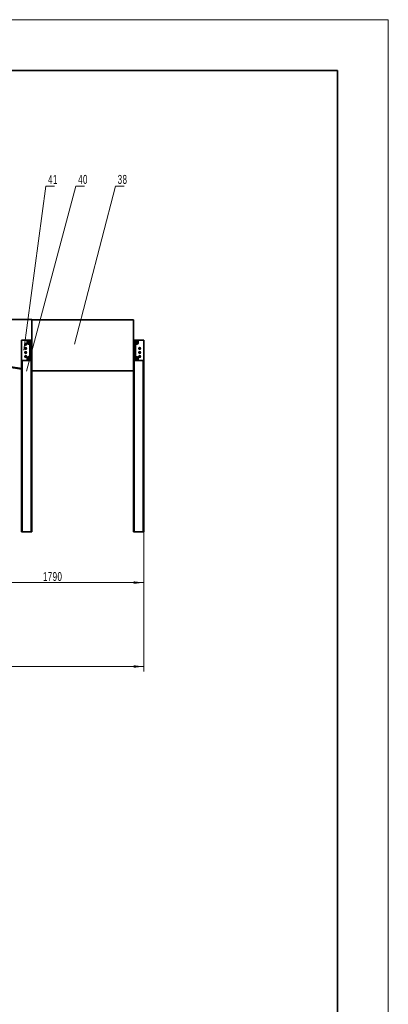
# Model space of a CAD drawing. Header units: millimetres. Extents: x -14862 to 14862, y -10512 to 10512.
# Tile 199 of 199: x 11241 to 14862, y 847 to 10512. Entities that reach past the tile are written whole.
import ezdxf

# ---------------------------------------------------------------- set-up
doc = ezdxf.new("R2010")
doc.units = ezdxf.units.MM
doc.header["$LTSCALE"] = 4
doc.linetypes.add('点画线', pattern=[18, 12, -2, 2, -2])
doc.layers.get('0').update_dxf_attribs({"lineweight": 18})
for name, color, linetype, lineweight in [('中心线层', 1, '点画线', 18), ('几何体', 7, 'Continuous', 35), ('尺寸线层', 3, 'Continuous', 18), ('注释', 3, 'Continuous', 18), ('粗实线层', 7, 'Continuous', 35), ('细实线层', 7, 'Continuous', 18)]:
    doc.layers.add(name, color=color, linetype=linetype, lineweight=lineweight)
doc.styles.add('SLDTEXTSTYLE1', font='txt', dxfattribs={"width": 0.667})
doc.styles.add('标准', font='txt', dxfattribs={"width": 0.667})
doc.dimstyles.new('GB_尺寸', dxfattribs={"dimtxt": 3.5, "dimasz": 4, "dimexe": 2, "dimexo": 0, "dimtad": 1, "dimdsep": 46, "dimtxsty": '标准', "dimblk": '_CAXARROW', "dimcen": 0, "dimdle": 8, "dimazin": 2, "dimtfac": 0.707107, "dimtdec": 3, "dimtmove": 2, "dimatfit": 3, "dimfxl": 0, "dimfrac": 2, "dimtolj": 1, "dimarcsym": 0})

# ---------------------------------------------------------------- blocks, each defined once
blk = doc.blocks.new('SW_NOTE_0_58_2')
at = {"layer": '注释', "color": 0}
for p, q in [((0, 0), (83.8, 0)), ((83.8, 0), (0, 0)), ((0, 0), (83.8, 0)), ((83.8, 0), (0, 0)), ((0, 0), (83.8, 0)), ((83.8, 0), (0, 0))]:
    blk.add_line(p, q, dxfattribs=at)
at = {"layer": '注释', "color": 0, "insert": (69.2, 111.4), "char_height": 87.5, "width": 150.519, "attachment_point": 2, "style": 'SLDTEXTSTYLE1'}
blk.add_mtext('\\T1.1;38', dxfattribs=at)
blk = doc.blocks.new('SW_NOTE_0_59_2')
at = {"layer": '注释', "color": 0}
for p, q in [((0, 0), (83.8, 0)), ((83.8, 0), (0, 0)), ((0, 0), (83.8, 0)), ((83.8, 0), (0, 0)), ((0, 0), (83.8, 0)), ((83.8, 0), (0, 0))]:
    blk.add_line(p, q, dxfattribs=at)
at = {"layer": '注释', "color": 0, "insert": (69.1, 111.4), "char_height": 87.5, "width": 154.64, "attachment_point": 2, "style": 'SLDTEXTSTYLE1'}
blk.add_mtext('\\T1.1;40', dxfattribs=at)
blk = doc.blocks.new('SW_NOTE_0_60_2')
at = {"layer": '注释', "color": 0}
for p, q in [((0, 0), (83.8, 0)), ((83.8, 0), (0, 0)), ((0, 0), (83.8, 0)), ((83.8, 0), (0, 0)), ((0, 0), (83.8, 0)), ((83.8, 0), (0, 0))]:
    blk.add_line(p, q, dxfattribs=at)
at = {"layer": '注释', "color": 0, "insert": (69.1, 111.4), "char_height": 87.5, "width": 138.682, "attachment_point": 2, "style": 'SLDTEXTSTYLE1'}
blk.add_mtext('\\T1.1;41', dxfattribs=at)
blk = doc.blocks.new('*X132')
at = {"layer": '注释', "linetype": 'Continuous'}
blk.add_hatch(color=0, dxfattribs=at).paths.add_polyline_path([(-404.3, -1548.2), (-402.2, -1531.9), (-398.2, -1533)], flags=0)
at = {"layer": '注释', "color": 0, "linetype": 'Continuous'}
blk.add_line((-404.3, -1548.2), (0, 0), dxfattribs=at)
blk = doc.blocks.new('*X133')
at = {"layer": '注释', "linetype": 'Continuous'}
blk.add_hatch(color=0, dxfattribs=at).paths.add_polyline_path([(-487.5, -1813.5), (-485.2, -1797.2), (-481.3, -1798.2)], flags=0)
at = {"layer": '注释', "color": 0, "linetype": 'Continuous'}
blk.add_line((-487.5, -1813.5), (0, 0), dxfattribs=at)
blk = doc.blocks.new('*X134')
at = {"layer": '注释', "linetype": 'Continuous'}
blk.add_hatch(color=0, dxfattribs=at).paths.add_polyline_path([(-215.5, -1608.6), (-215.4, -1592.1), (-211.3, -1592.7)], flags=0)
at = {"layer": '注释', "color": 0, "linetype": 'Continuous'}
blk.add_line((-215.5, -1608.6), (0, 0), dxfattribs=at)
blk = doc.blocks.new('*X148')
at = {"layer": '尺寸线层'}
for points in [[(7634.5, 4162.9), (7734.5, 4175.4), (7734.5, 4150.4)], [(12459.5, 4162.9), (12359.5, 4175.4), (12359.5, 4150.4)]]:
    blk.add_hatch(color=0, dxfattribs=at).paths.add_polyline_path(points, flags=0)
at = {"layer": '尺寸线层', "color": 0}
for p, q in [((7634.5, 5485.9), (7634.5, 4112.9)), ((12459.5, 5485.9), (12459.5, 4112.9)), ((7634.5, 4162.9), (12459.5, 4162.9))]:
    blk.add_line(p, q, dxfattribs=at)
at = {"layer": '尺寸线层', "color": 0, "insert": (10047, 4221.8), "char_height": 87.5, "width": 342.611, "attachment_point": 5, "line_spacing_factor": 1.15057, "style": '标准'}
blk.add_mtext('\\T1.1;4825', dxfattribs=at)
blk = doc.blocks.new('_CAXARROW')
blk.add_hatch(color=0).paths.add_polyline_path([(0, 0), (-1, 0.125), (-1, -0.125)], flags=0)
blk = doc.blocks.new('*X149')
at = {"layer": '尺寸线层'}
for points in [[(10669.5, 4986.7), (10769.5, 4974.2), (10769.5, 4999.2)], [(12459.5, 4986.7), (12359.5, 4974.2), (12359.5, 4999.2)]]:
    blk.add_hatch(color=0, dxfattribs=at).paths.add_polyline_path(points, flags=0)
at = {"layer": '尺寸线层', "color": 0}
for p, q in [((10669.5, 5485.9), (10669.5, 4936.7)), ((12459.5, 5485.9), (12459.5, 4936.7)), ((12459.5, 4986.7), (10669.5, 4986.7))]:
    blk.add_line(p, q, dxfattribs=at)
at = {"layer": '尺寸线层', "color": 0, "insert": (11564.5, 5045.8), "char_height": 87.5, "width": 331.525, "attachment_point": 5, "line_spacing_factor": 1.15057, "style": '标准'}
blk.add_mtext('\\T1.1;1790', dxfattribs=at)
blk = doc.blocks.new('$CAXA_FRAME_13B17AC1$')
at = {"layer": '粗实线层'}
for p, q in [((574.5, 400.5), (-574.5, 400.5)), ((574.5, -400.5), (574.5, 400.5))]:
    blk.add_line(p, q, dxfattribs=at)
at = {"layer": '细实线层'}
for p, q in [((594.5, 420.5), (-594.5, 420.5)), ((594.5, -420.5), (594.5, 420.5))]:
    blk.add_line(p, q, dxfattribs=at)

msp = doc.modelspace()

# ---------------------------------------------------------------- linework, layer by layer
at = {"layer": '中心线层'}
for p, q in [((11287.482, 7325.9), (11311.482, 7325.9)), ((11287.482, 7285.9), (11311.482, 7285.9)), ((11299.482, 7313.9), (11299.482, 7337.9)), ((11299.482, 7273.9), (11299.482, 7297.9)), ((11299.482, 7233.9), (11299.482, 7257.9)), ((12407.482, 7285.9), (12431.482, 7285.9)), ((12419.482, 7273.9), (12419.482, 7297.9)), ((12419.482, 7233.9), (12419.482, 7257.9)), ((11287.482, 7245.9), (11311.482, 7245.9)), ((11287.482, 7205.9), (11311.482, 7205.9)), ((11299.482, 7193.9), (11299.482, 7217.9)), ((12407.482, 7245.9), (12431.482, 7245.9)), ((12407.482, 7205.9), (12431.482, 7205.9)), ((12407.482, 7205.9), (12431.482, 7205.9)), ((12419.482, 7193.9), (12419.482, 7217.9))]:
    msp.add_line(p, q, dxfattribs=at)
at = {"layer": '几何体'}
for p, q in [((10594.482, 7570.9), (11359.482, 7570.9)), ((11359.482, 7565.9), (11359.482, 7570.9)), ((11359.482, 7565.9), (11359.482, 7065.9)), ((11359.482, 7565.9), (12359.482, 7565.9)), ((12359.482, 7565.9), (12359.482, 7065.9)), ((11259.482, 7365.9), (11259.482, 7355.9)), ((11259.482, 7365.9), (11264.482, 7365.9)), ((11259.482, 7175.9), (11259.482, 7355.9)), ((11264.482, 7365.9), (11269.482, 7365.9)), ((11264.482, 7365.9), (11264.482, 7364.56)), ((11339.482, 7365.9), (11269.482, 7365.9)), ((11316.804, 7353.4), (11313.269, 7353.4)), ((11313.269, 7338.4), (11313.269, 7353.4)), ((11348.017, 7353.4), (11316.804, 7353.4)), ((11316.804, 7353.4), (11316.804, 7338.4)), ((11327.411, 7358.4), (11327.411, 7363.4)), ((11327.411, 7363.4), (11339.482, 7363.4)), ((11327.411, 7358.4), (11344.482, 7358.4)), ((11339.482, 7363.4), (11339.482, 7365.9)), ((11349.482, 7365.9), (11339.482, 7365.9)), ((11339.482, 7363.4), (11349.482, 7363.4)), ((11339.482, 7358.4), (11339.482, 7363.4)), ((11348.017, 7338.4), (11348.017, 7353.4)), ((11349.482, 7353.4), (11348.017, 7353.4)), ((11349.482, 7355.9), (11349.482, 7365.9)), ((11349.482, 7365.9), (11359.482, 7365.9)), ((11359.482, 7355.9), (11349.482, 7355.9)), ((11349.482, 7355.9), (11349.482, 7175.9)), ((12359.482, 7365.9), (12369.482, 7365.9)), ((12369.482, 7355.9), (12359.482, 7355.9)), ((12369.482, 7365.9), (12369.482, 7355.9)), ((12379.482, 7365.9), (12369.482, 7365.9)), ((12369.482, 7363.4), (12379.482, 7363.4)), ((12369.482, 7175.9), (12369.482, 7355.9)), ((12370.946, 7353.4), (12369.482, 7353.4)), ((12370.946, 7353.4), (12370.946, 7338.4)), ((12402.16, 7353.4), (12370.946, 7353.4)), ((12374.482, 7358.4), (12391.553, 7358.4)), ((12379.482, 7365.9), (12379.482, 7363.4)), ((12449.482, 7365.9), (12379.482, 7365.9)), ((12379.482, 7363.4), (12379.482, 7358.4)), ((12379.482, 7363.4), (12391.553, 7363.4)), ((12391.553, 7363.4), (12391.553, 7358.4)), ((12402.16, 7338.4), (12402.16, 7353.4)), ((12405.695, 7353.4), (12402.16, 7353.4)), ((12405.695, 7353.4), (12405.695, 7338.4)), ((12449.482, 7365.9), (12454.482, 7365.9)), ((12454.482, 7365.9), (12459.482, 7365.9)), ((12454.482, 7365.9), (12454.482, 7364.56)), ((12459.482, 7365.9), (12459.482, 7355.9)), ((12459.482, 7355.9), (12459.482, 7175.9)), ((11294.138, 7323.714), (11294.917, 7329.435)), ((11298.703, 7320.179), (11294.138, 7323.714)), ((11294.138, 7283.714), (11294.917, 7289.435)), ((11298.703, 7280.179), (11294.138, 7283.714)), ((11294.138, 7243.714), (11294.917, 7249.435)), ((11294.917, 7329.435), (11300.261, 7331.62)), ((11294.917, 7289.435), (11300.261, 7291.62)), ((11294.917, 7249.435), (11300.261, 7251.62)), ((11304.046, 7322.364), (11298.703, 7320.179)), ((11304.046, 7282.364), (11298.703, 7280.179)), ((11300.261, 7331.62), (11304.826, 7328.085)), ((11300.261, 7291.62), (11304.826, 7288.085)), ((11300.261, 7251.62), (11304.826, 7248.085)), ((11304.826, 7328.085), (11304.046, 7322.364)), ((11304.826, 7288.085), (11304.046, 7282.364)), ((11316.804, 7338.4), (11313.269, 7338.4)), ((11316.804, 7338.4), (11348.017, 7338.4)), ((11344.482, 7333.4), (11327.411, 7333.4)), ((11327.411, 7328.4), (11327.411, 7333.4)), ((11339.482, 7328.4), (11327.411, 7328.4)), ((11339.482, 7328.4), (11339.482, 7333.4)), ((11349.482, 7328.4), (11339.482, 7328.4)), ((11339.482, 7214.9), (11339.482, 7328.4)), ((11349.482, 7338.4), (11348.017, 7338.4)), ((12370.946, 7338.4), (12369.482, 7338.4)), ((12379.482, 7328.4), (12369.482, 7328.4)), ((12370.946, 7338.4), (12402.16, 7338.4)), ((12391.553, 7333.4), (12374.482, 7333.4)), ((12379.482, 7333.4), (12379.482, 7328.4)), ((12379.482, 7328.4), (12379.482, 7203.4)), ((12391.553, 7328.4), (12379.482, 7328.4)), ((12391.553, 7333.4), (12391.553, 7328.4)), ((12405.695, 7338.4), (12402.16, 7338.4)), ((12414.138, 7283.714), (12414.917, 7289.435)), ((12418.703, 7280.179), (12414.138, 7283.714)), ((12414.138, 7243.714), (12414.917, 7249.435)), ((12414.917, 7289.435), (12420.261, 7291.62)), ((12414.917, 7249.435), (12420.261, 7251.62)), ((12424.046, 7282.364), (12418.703, 7280.179)), ((12420.261, 7291.62), (12424.826, 7288.085)), ((12420.261, 7251.62), (12424.826, 7248.085)), ((12424.826, 7288.085), (12424.046, 7282.364)), ((11259.482, 7087.387), (10669.482, 7184.269)), ((11259.482, 7082.32), (10669.482, 7179.202)), ((11259.482, 7175.9), (11259.482, 5485.9)), ((11264.482, 7167.239), (11264.482, 5485.9)), ((11269.482, 7165.9), (11339.482, 7165.9)), ((11298.703, 7240.179), (11294.138, 7243.714)), ((11294.138, 7203.714), (11294.917, 7209.435)), ((11298.703, 7200.179), (11294.138, 7203.714)), ((11294.917, 7209.435), (11300.261, 7211.62)), ((11304.046, 7242.364), (11298.703, 7240.179)), ((11304.046, 7202.364), (11298.703, 7200.179)), ((11300.261, 7211.62), (11304.826, 7208.085)), ((11304.826, 7248.085), (11304.046, 7242.364)), ((11304.826, 7208.085), (11304.046, 7202.364)), ((11313.269, 7193.4), (11316.804, 7193.4)), ((11313.269, 7178.4), (11313.269, 7193.4)), ((11313.269, 7178.4), (11316.804, 7178.4)), ((11348.017, 7193.4), (11316.804, 7193.4)), ((11316.804, 7193.4), (11316.804, 7178.4)), ((11316.804, 7178.4), (11348.017, 7178.4)), ((11327.411, 7198.4), (11327.411, 7203.4)), ((11327.411, 7203.4), (11337.482, 7203.4)), ((11327.411, 7198.4), (11337.482, 7198.4)), ((11344.482, 7173.4), (11327.411, 7173.4)), ((11327.411, 7168.4), (11327.411, 7173.4)), ((11339.482, 7168.4), (11327.411, 7168.4)), ((11337.482, 7211.09), (11337.482, 7213.4)), ((11337.482, 7198.4), (11337.482, 7211.09)), ((11349.482, 7214.9), (11338.982, 7214.9)), ((11338.982, 7214.9), (11338.982, 7212.128)), ((11338.982, 7212.128), (11338.982, 7196.9)), ((11338.982, 7196.9), (11349.482, 7196.9)), ((11339.482, 7168.4), (11339.482, 7173.4)), ((11349.482, 7168.4), (11339.482, 7168.4)), ((11339.482, 7165.9), (11339.482, 7168.4)), ((11339.482, 7165.9), (11349.482, 7165.9)), ((11348.017, 7178.4), (11348.017, 7193.4)), ((11348.017, 7193.4), (11349.482, 7193.4)), ((11348.017, 7178.4), (11349.482, 7178.4)), ((11349.482, 7175.9), (11359.482, 7175.9)), ((11349.482, 7165.9), (11349.482, 7175.9)), ((11359.482, 7165.9), (11349.482, 7165.9)), ((11354.482, 7165.9), (11354.482, 5485.9)), ((12359.482, 7175.9), (12369.482, 7175.9)), ((12369.482, 7165.9), (12359.482, 7165.9)), ((12364.482, 7165.9), (12364.482, 5485.9)), ((12369.482, 7203.4), (12379.482, 7203.4)), ((12369.482, 7193.4), (12370.946, 7193.4)), ((12369.482, 7178.4), (12370.946, 7178.4)), ((12369.482, 7175.9), (12369.482, 7165.9)), ((12379.482, 7168.4), (12369.482, 7168.4)), ((12369.482, 7165.9), (12379.482, 7165.9)), ((12370.946, 7193.4), (12370.946, 7178.4)), ((12402.16, 7193.4), (12370.946, 7193.4)), ((12370.946, 7178.4), (12402.16, 7178.4)), ((12374.482, 7198.4), (12391.553, 7198.4)), ((12391.553, 7173.4), (12374.482, 7173.4)), ((12379.482, 7203.4), (12379.482, 7198.4)), ((12379.482, 7203.4), (12391.553, 7203.4)), ((12379.482, 7173.4), (12379.482, 7168.4)), ((12379.482, 7168.4), (12379.482, 7165.9)), ((12391.553, 7168.4), (12379.482, 7168.4)), ((12379.482, 7165.9), (12449.482, 7165.9)), ((12391.553, 7203.4), (12391.553, 7198.4)), ((12391.553, 7173.4), (12391.553, 7168.4)), ((12402.16, 7178.4), (12402.16, 7193.4)), ((12402.16, 7193.4), (12405.695, 7193.4)), ((12402.16, 7178.4), (12405.695, 7178.4)), ((12405.695, 7193.4), (12405.695, 7178.4)), ((12418.703, 7240.179), (12414.138, 7243.714)), ((12414.138, 7203.714), (12414.917, 7209.435)), ((12418.703, 7200.179), (12414.138, 7203.714)), ((12414.917, 7209.435), (12420.261, 7211.62)), ((12424.046, 7242.364), (12418.703, 7240.179)), ((12424.046, 7202.364), (12418.703, 7200.179)), ((12420.261, 7211.62), (12424.826, 7208.085)), ((12424.826, 7248.085), (12424.046, 7242.364)), ((12424.826, 7208.085), (12424.046, 7202.364)), ((12454.482, 7167.239), (12454.482, 5485.9)), ((12459.482, 7175.9), (12459.482, 5485.9)), ((11359.482, 7065.9), (11359.482, 5485.9)), ((11359.482, 7065.9), (12359.482, 7065.9)), ((12359.482, 7065.9), (12359.482, 5485.9)), ((11259.482, 5485.9), (11264.482, 5485.9)), ((11264.482, 5485.9), (11354.482, 5485.9)), ((11354.482, 5485.9), (11359.482, 5485.9)), ((12359.482, 5485.9), (12364.482, 5485.9)), ((12364.482, 5485.9), (12454.482, 5485.9)), ((12454.482, 5485.9), (12459.482, 5485.9))]:
    msp.add_line(p, q, dxfattribs=at)
for centre, radius in [((11299.482, 7325.9), 9), ((11299.482, 7285.9), 9), ((11299.482, 7245.9), 9), ((11299.482, 7325.9), 7.5), ((11299.482, 7285.9), 7.5), ((11299.482, 7245.9), 7.5), ((12419.482, 7285.9), 9), ((12419.482, 7245.9), 9), ((12419.482, 7285.9), 7.5), ((12419.482, 7245.9), 7.5), ((11299.482, 7205.9), 9), ((11299.482, 7205.9), 7.5), ((12419.482, 7205.9), 9), ((12419.482, 7205.9), 7.5)]:
    msp.add_circle(centre, radius, dxfattribs=at)
for centre, radius, start, end in [((11269.482, 7355.9), 10, 90, 180), ((11344.482, 7363.4), 5, 270, 0), ((12374.482, 7363.4), 5, 180, 270), ((12449.482, 7355.9), 10, 0, 90), ((11299.482, 7325.9), 5, 172.2411799, 232.2411799), ((11299.482, 7285.9), 5, 172.2411799, 232.2411799), ((11299.482, 7325.9), 5, 112.2411799, 172.2411799), ((11299.482, 7285.9), 5, 112.2411799, 172.2411799), ((11299.482, 7245.9), 5, 112.2411799, 172.2411799), ((11299.482, 7325.9), 5, 232.2411799, 292.2411799), ((11299.482, 7285.9), 5, 232.2411799, 292.2411799), ((11299.482, 7325.9), 5, 52.2411799, 112.2411799), ((11299.482, 7285.9), 5, 52.2411799, 112.2411799), ((11299.482, 7245.9), 5, 52.2411799, 112.2411799), ((11299.482, 7325.9), 5, 292.2411799, 352.2411799), ((11299.482, 7285.9), 5, 292.2411799, 352.2411799), ((11299.482, 7325.9), 5, 352.2411799, 52.2411799), ((11299.482, 7285.9), 5, 352.2411799, 52.2411799), ((11299.482, 7245.9), 5, 352.2411799, 52.2411799), ((11344.482, 7328.4), 5, 360, 90), ((12374.482, 7328.4), 5, 90, 180), ((12419.482, 7285.9), 5, 172.2411799, 232.2411799), ((12419.482, 7285.9), 5, 112.2411799, 172.2411799), ((12419.482, 7245.9), 5, 112.2411799, 172.2411799), ((12419.482, 7285.9), 5, 232.2411799, 292.2411799), ((12419.482, 7285.9), 5, 52.2411799, 112.2411799), ((12419.482, 7245.9), 5, 52.2411799, 112.2411799), ((12419.482, 7285.9), 5, 292.2411799, 352.2411799), ((12419.482, 7285.9), 5, 352.2411799, 52.2411799), ((12419.482, 7245.9), 5, 352.2411799, 52.2411799), ((11269.482, 7175.9), 10, 180, 270), ((11299.482, 7245.9), 5, 172.2411799, 232.2411799), ((11299.482, 7205.9), 5, 172.2411799, 232.2411799), ((11299.482, 7205.9), 5, 112.2411799, 172.2411799), ((11299.482, 7245.9), 5, 232.2411799, 292.2411799), ((11299.482, 7205.9), 5, 232.2411799, 292.2411799), ((11299.482, 7205.9), 5, 52.2411799, 112.2411799), ((11299.482, 7245.9), 5, 292.2411799, 352.2411799), ((11299.482, 7205.9), 5, 292.2411799, 352.2411799), ((11299.482, 7205.9), 5, 352.2411799, 52.2411799), ((11338.982, 7213.4), 1.5, 90, 180), ((11338.982, 7198.4), 1.5, 180, 270), ((11344.482, 7168.4), 5, 0, 90), ((12374.482, 7203.4), 5, 180, 270), ((12374.482, 7168.4), 5, 90, 180), ((12419.482, 7245.9), 5, 172.2411799, 232.2411799), ((12419.482, 7205.9), 5, 172.2411799, 232.2411799), ((12419.482, 7205.9), 5, 112.2411799, 172.2411799), ((12419.482, 7245.9), 5, 232.2411799, 292.2411799), ((12419.482, 7205.9), 5, 232.2411799, 292.2411799), ((12419.482, 7205.9), 5, 52.2411799, 112.2411799), ((12419.482, 7245.9), 5, 292.2411799, 352.2411799), ((12419.482, 7205.9), 5, 292.2411799, 352.2411799), ((12419.482, 7205.9), 5, 352.2411799, 52.2411799), ((12449.482, 7175.9), 10, 270, 0)]:
    msp.add_arc(centre, radius, start, end, dxfattribs=at)
for centre, major_axis, ratio, start_param, end_param in [((11327.411, 7353.4), (-14.142, 0), 0.70710678, 4.71238898, 6.28318531), ((11327.411, 7353.4), (10.607, 0), 0.47140452, 1.57079633, 3.14159265), ((11344.482, 7353.4), (0, 5), 0.70710678, 4.71238898, 6.28318531), ((12374.482, 7353.4), (0, 5), 0.70710678, 0, 1.57079633), ((12391.553, 7353.4), (14.142, 0), 0.70710678, 0, 1.57079633), ((12391.553, 7353.4), (10.607, 0), 0.47140452, 0, 1.57079633), ((11327.411, 7338.4), (14.142, 0), 0.70710678, 3.14159265, 4.71238898), ((11327.411, 7338.4), (10.607, 0), 0.47140452, 3.14159265, 4.71238898), ((11344.482, 7338.4), (0, 5), 0.70710678, 3.14159265, 4.71238898), ((12374.482, 7338.4), (0, 5), 0.70710678, 1.57079633, 3.14159265), ((12391.553, 7338.4), (10.607, 0), 0.47140452, 4.71238898, 6.28318531), ((12391.553, 7338.4), (-14.142, 0), 0.70710678, 1.57079633, 3.14159265), ((11327.411, 7193.4), (14.142, 0), 0.70710678, 1.57079633, 3.14159265), ((11327.411, 7178.4), (-14.142, 0), 0.70710678, 0, 1.57079633), ((11327.411, 7193.4), (10.607, 0), 0.47140452, 1.57079633, 3.14159265), ((11327.411, 7178.4), (10.607, 0), 0.47140452, 3.14159265, 4.71238898), ((11344.482, 7178.4), (0, 5), 0.70710678, 3.14159265, 4.71238898), ((11344.482, 7193.4), (0, 5), 0.70710678, 4.71238898, 5.48778648), ((12374.482, 7193.4), (0, 5), 0.70710678, 0, 1.57079633), ((12374.482, 7178.4), (0, 5), 0.70710678, 1.57079633, 3.14159265), ((12391.553, 7193.4), (-14.142, 0), 0.70710678, 3.14159265, 4.71238898), ((12391.553, 7193.4), (10.607, 0), 0.47140452, 0, 1.57079633), ((12391.553, 7178.4), (10.607, 0), 0.47140452, 4.71238898, 6.28318531), ((12391.553, 7178.4), (14.142, 0), 0.70710678, 4.71238898, 6.28318531)]:
    msp.add_ellipse(centre, major_axis=major_axis, ratio=ratio, start_param=start_param, end_param=end_param, dxfattribs=at)

# ---------------------------------------------------------------- block references
at = {"layer": '注释'}
for name, p in [('SW_NOTE_0_59_2', (11793.944, 8877.142)), ('SW_NOTE_0_58_2', (12182.293, 8877.142)), ('SW_NOTE_0_60_2', (11498.269, 8877.142)), ('*X134', (11498.269, 8877.142)), ('*X133', (11793.944, 8877.142)), ('*X132', (12182.293, 8877.142))]:
    msp.add_blockref(name, p, dxfattribs=at)
at = {"layer": '粗实线层', "xscale": 25, "yscale": 25, "zscale": 25}
msp.add_blockref('$CAXA_FRAME_13B17AC1$', (0, 0), dxfattribs=at)

# ---------------------------------------------------------------- dimensions: what is measured, and where the dimension line sits
at = {"layer": '尺寸线层'}
for base, p1, p2, picture, middle in [((12459.482, 4162.943), (7634.482, 5485.9), (12459.482, 5485.9), '*X148', (10046.982, 4221.829)), ((10669.482, 4986.665), (12459.482, 5485.9), (10669.482, 5485.9), '*X149', (11564.482, 5045.795))]:
    dim = msp.add_linear_dim(base=base, p1=p1, p2=p2, dimstyle='GB_尺寸', override={"dimscale": 25, "dimsah": 1, "dimtfill": 1, "dimtzin": 8}, dxfattribs=at)
    dim.commit()
    dim.dimension.update_dxf_attribs({"geometry": picture, "text_midpoint": middle, "dimtype": 160})

doc.saveas('drawing.dxf')
